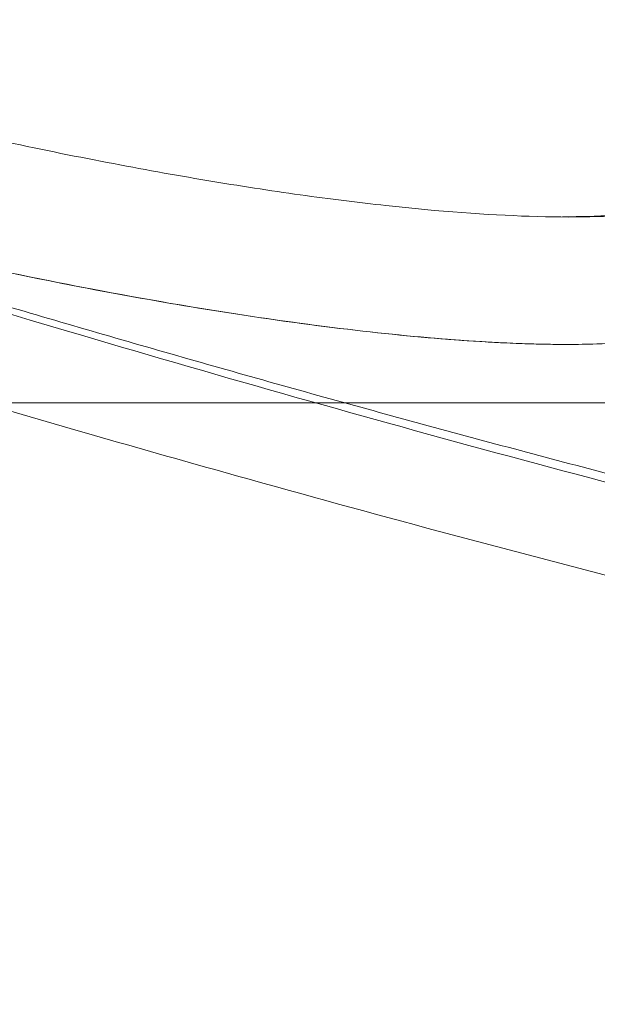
# Model space of a CAD drawing. Header units: millimetres. Extents: x -771 to 771, y -301 to 2485.
# Tile 17 of 256: x -461 to -401, y -62 to 40. Entities that reach past the tile are written whole.
import ezdxf

# ---------------------------------------------------------------- set-up
doc = ezdxf.new("R2010")
doc.units = ezdxf.units.MM
doc.layers.add('ORTHO$2', color=7, linetype='Continuous', true_color=0xffffff)
doc.layers.add('ORTHO$3', color=7, linetype='Continuous', true_color=0xffffff)

msp = doc.modelspace()

# ---------------------------------------------------------------- linework, layer by layer
at = {"layer": 'ORTHO$2', "color": 155, "linetype": 'Continuous', "lineweight": 18}
for points, knots in [([(-386.72, 23.31), (-386.77, 23.15), (-386.86, 22.83), (-387.17, 22.38), (-387.58, 21.97), (-388.11, 21.58), (-388.75, 21.23), (-390.02, 20.68), (-392.36, 20.03), (-397.87, 19.26), (-407.27, 19.06), (-419.94, 19.98), (-431.65, 21.45), (-441.3, 22.93), (-451.68, 24.81), (-462.63, 27.03), (-474.26, 29.66), (-484.9, 32.27), (-494.56, 34.79), (-503.01, 37.09), (-508.9, 38.77), (-511.91, 39.63)], [0, 0, 0, 0, 0.021793, 0.043234, 0.064301, 0.084974, 0.105235, 0.125065, 0.188761, 0.25009, 0.377354, 0.499917, 0.562504, 0.625003, 0.6871, 0.750012, 0.810986, 0.875005, 0.914714, 0.95641, 1, 1, 1, 1]), ([(-386.91, 10.07), (-387.12, 9.21), (-388.57, 7.9), (-393.49, 6.6), (-400.24, 5.99), (-409.03, 6.02), (-419.79, 6.75), (-432.23, 8.2), (-446.22, 10.37), (-461.6, 13.32), (-478.07, 16.99), (-495.41, 21.33), (-507.35, 24.62), (-513.39, 26.36)], [0, 0, 0, 0, 0.113085, 0.203414, 0.294038, 0.384358, 0.47286, 0.56165, 0.650155, 0.737924, 0.825968, 0.913756, 1, 1, 1, 1]), ([(-513.39, 26.36), (-507.82, 24.76), (-495.72, 21.41), (-477.62, 16.87), (-459.57, 12.89), (-443.29, 9.86), (-429.03, 7.77), (-416.8, 6.49), (-406.52, 5.95), (-398.38, 6.09), (-392.32, 6.82), (-388.25, 8.13), (-387.09, 9.34), (-386.91, 10.07)], [0, 0, 0, 0, 0.079607, 0.1762, 0.273135, 0.369701, 0.459894, 0.550391, 0.640583, 0.728368, 0.816433, 0.904226, 1, 1, 1, 1]), ([(-387.72, 23.32), (-387.93, 22.33), (-388.94, 21.54), (-390.5, 20.93), (-390.51, 20.92), (-390.54, 20.91), (-390.55, 20.91), (-390.59, 20.89), (-390.62, 20.88), (-390.7, 20.85), (-390.76, 20.83), (-390.93, 20.77), (-391.04, 20.73), (-391.39, 20.62), (-391.64, 20.54), (-392.41, 20.33), (-392.96, 20.2), (-394.74, 19.85), (-396.08, 19.66), (-397.59, 19.52), (-397.64, 19.52), (-397.74, 19.51), (-397.79, 19.51), (-397.94, 19.49), (-398.04, 19.49), (-398.35, 19.46), (-398.55, 19.44), (-399.17, 19.4), (-399.6, 19.37), (-400.91, 19.31), (-401.83, 19.27), (-403.39, 19.25), (-404.02, 19.24), (-404.66, 19.24)], [0, 0, 0, 0, 0.375958, 0.375958, 0.378895, 0.378895, 0.381832, 0.381832, 0.387706, 0.387706, 0.399455, 0.399455, 0.422952, 0.422952, 0.469947, 0.469947, 0.563936, 0.563936, 0.751915, 0.751915, 0.757789, 0.757789, 0.763664, 0.763664, 0.775412, 0.775412, 0.79891, 0.79891, 0.845904, 0.845904, 0.939894, 0.939894, 1, 1, 1, 1])]:
    msp.add_open_spline(points, degree=3, knots=knots, dxfattribs=at)
at = {"layer": 'ORTHO$2', "color": 155, "linetype": 'Continuous', "lineweight": 13}
for points, knots in [([(-513.21, 25.66), (-506.52, 23.53), (-499.82, 21.43), (-486.4, 17.28), (-472.96, 13.18), (-452.76, 7.21), (-439.25, 3.36), (-425.73, -0.42), (-418.95, -2.28), (-405.39, -5.92), (-398.6, -7.71), (-378.19, -12.96), (-364.55, -16.31), (-337.17, -22.69), (-323.44, -25.73), (-302.77, -30.02), (-295.87, -31.41), (-282.05, -34.1), (-275.13, -35.4), (-254.32, -39.17), (-240.4, -41.5), (-212.46, -45.81), (-198.44, -47.77), (-184.37, -49.54)], [0, 0, 0, 0, 0.0625, 0.0625, 0.125, 0.1875, 0.25, 0.25, 0.3125, 0.3125, 0.375, 0.375, 0.5, 0.5, 0.625, 0.625, 0.6875, 0.6875, 0.75, 0.75, 0.875, 0.875, 1, 1, 1, 1]), ([(-513.21, 25.66), (-506.52, 23.53), (-499.82, 21.43), (-486.4, 17.28), (-472.96, 13.18), (-452.76, 7.21), (-439.25, 3.36), (-425.73, -0.42), (-418.95, -2.28), (-405.39, -5.92), (-398.6, -7.71), (-378.19, -12.96), (-364.55, -16.31), (-337.17, -22.69), (-323.44, -25.73), (-302.77, -30.02), (-295.87, -31.41), (-282.05, -34.1), (-275.13, -35.4), (-254.32, -39.17), (-240.4, -41.5), (-212.46, -45.81), (-198.44, -47.77), (-184.37, -49.54)], [0, 0, 0, 0, 0.0625, 0.0625, 0.125, 0.1875, 0.25, 0.25, 0.3125, 0.3125, 0.375, 0.375, 0.5, 0.5, 0.625, 0.625, 0.6875, 0.6875, 0.75, 0.75, 0.875, 0.875, 1, 1, 1, 1]), ([(-184.37, -50.74), (-214.9, -46.89), (-245.39, -42.09), (-305.84, -30.79), (-335.84, -24.28), (-395.42, -9.73), (-425, -1.7), (-473.33, 12.56), (-492.18, 18.4), (-510.94, 24.45)], [0, 0, 0, 0, 0.274322, 0.274322, 0.5488, 0.5488, 0.823278, 0.823278, 1, 1, 1, 1]), ([(-184.37, -50.74), (-214.9, -46.89), (-245.39, -42.09), (-305.84, -30.79), (-335.84, -24.28), (-395.42, -9.73), (-425, -1.7), (-473.33, 12.56), (-492.18, 18.4), (-510.94, 24.45)], [0, 0, 0, 0, 0.274322, 0.274322, 0.5488, 0.5488, 0.823278, 0.823278, 1, 1, 1, 1]), ([(-184.37, -59.59), (-189.06, -58.99), (-198.44, -57.8), (-212.5, -55.85), (-226.6, -53.77), (-240.72, -51.56), (-254.86, -49.21), (-278.23, -45.12), (-310.97, -38.8), (-352.57, -29.69), (-394.23, -19.53), (-430.63, -9.81), (-462.49, -0.71), (-489.79, 7.43), (-508.19, 13.2), (-517.53, 16.13)], [0, 0, 0, 0, 0.041259, 0.082651, 0.124178, 0.165844, 0.207652, 0.249606, 0.373464, 0.499529, 0.622753, 0.749486, 0.830342, 0.913843, 1, 1, 1, 1]), ([(-184.37, -59.59), (-189.06, -58.99), (-198.44, -57.8), (-212.5, -55.85), (-226.6, -53.77), (-240.72, -51.56), (-254.86, -49.21), (-278.23, -45.12), (-310.97, -38.8), (-352.57, -29.69), (-394.23, -19.53), (-430.63, -9.81), (-462.49, -0.71), (-489.79, 7.43), (-508.19, 13.2), (-517.53, 16.13)], [0, 0, 0, 0, 0.041259, 0.082651, 0.124178, 0.165844, 0.207652, 0.249606, 0.373464, 0.499529, 0.622753, 0.749486, 0.830342, 0.913843, 1, 1, 1, 1]), ([(-525.47, -53.45), (-515.25, -58.32), (-494.72, -67.76), (-463.62, -81.03), (-432.2, -93.42), (-400.47, -104.93), (-368.43, -115.56), (-336.08, -125.31), (-314.31, -131.22), (-292.42, -136.84), (-281.43, -139.5), (-259.34, -144.51), (-248.24, -146.87), (-234.3, -149.63), (-231.5, -150.18), (-228.01, -150.84), (-227.31, -150.98), (-225.91, -151.24), (-223.81, -151.63), (-216.12, -153.06), (-209.12, -154.29), (-192.31, -157.14), (-169.86, -160.61), (-136.08, -164.88), (-102.21, -168.2), (-68.25, -170.58), (-34.18, -172.01), (-11.4, -172.33), (0, -172.33)], [0, 0, 0, 0, 0.0625, 0.125, 0.1875, 0.25, 0.3125, 0.375, 0.4375, 0.4375, 0.5, 0.5, 0.5625, 0.5625, 0.578125, 0.578125, 0.582031, 0.582031, 0.585937, 0.59375, 0.625, 0.625, 0.6875, 0.75, 0.8125, 0.875, 0.9375, 1, 1, 1, 1]), ([(-525.47, -53.45), (-515.25, -58.32), (-494.72, -67.76), (-463.62, -81.03), (-432.2, -93.42), (-400.47, -104.93), (-368.43, -115.56), (-336.08, -125.31), (-314.31, -131.22), (-292.42, -136.84), (-281.43, -139.5), (-259.34, -144.51), (-248.24, -146.87), (-234.3, -149.63), (-231.5, -150.18), (-228.01, -150.84), (-227.31, -150.98), (-225.91, -151.24), (-223.81, -151.63), (-216.12, -153.06), (-209.12, -154.29), (-192.31, -157.14), (-169.86, -160.61), (-136.08, -164.88), (-102.21, -168.2), (-68.25, -170.58), (-34.18, -172.01), (-11.4, -172.33), (0, -172.33)], [0, 0, 0, 0, 0.0625, 0.125, 0.1875, 0.25, 0.3125, 0.375, 0.4375, 0.4375, 0.5, 0.5, 0.5625, 0.5625, 0.578125, 0.578125, 0.582031, 0.582031, 0.585937, 0.59375, 0.625, 0.625, 0.6875, 0.75, 0.8125, 0.875, 0.9375, 1, 1, 1, 1]), ([(0, -180), (-2.91, -180), (-5.83, -179.99), (-45.89, -179.7), (-82.95, -177.76), (-138.4, -172.33), (-156.86, -170.1), (-184.51, -166.12), (-193.73, -164.69), (-212.08, -161.62), (-221.22, -159.98), (-266.74, -151.31), (-302.59, -142.77), (-402.76, -114.16), (-465.78, -90.43), (-526.96, -61.44)], [0, 0, 0, 0, 0.015944, 0.015944, 0.219336, 0.219336, 0.321031, 0.321031, 0.371879, 0.371879, 0.422727, 0.422727, 0.626119, 0.626119, 1, 1, 1, 1]), ([(0, -180), (-2.91, -180), (-5.83, -179.99), (-45.89, -179.7), (-82.95, -177.76), (-138.4, -172.33), (-156.86, -170.1), (-184.51, -166.12), (-193.73, -164.69), (-212.08, -161.62), (-221.22, -159.98), (-266.74, -151.31), (-302.59, -142.77), (-402.76, -114.16), (-465.78, -90.43), (-526.96, -61.44)], [0, 0, 0, 0, 0.015944, 0.015944, 0.219336, 0.219336, 0.321031, 0.321031, 0.371879, 0.371879, 0.422727, 0.422727, 0.626119, 0.626119, 1, 1, 1, 1])]:
    msp.add_open_spline(points, degree=3, knots=knots, dxfattribs=at)
at = {"layer": 'ORTHO$3', "color": 155, "linetype": 'Continuous', "lineweight": 13}
for p, q in [((-519.65, 0, 160.03), (-376.38, 0, 107.57)), ((-374.91, 0, 113.06), (-517.98, 0, 165.44)), ((-434.37, 0, 221), (-433.89, 0, 221.54)), ((-428.37, 0, 203.53), (-427.89, 0, 204.06)), ((-426.7, 0, 208.19), (-426.22, 0, 208.73)), ((-424.84, 0, 221.49), (-425.32, 0, 220.96)), ((-410.89, 0, 215.51), (-410.41, 0, 216.05)), ((-403.67, 0, 210.31), (-404.15, 0, 209.78))]:
    msp.add_line(p, q, dxfattribs=at)
at = {"layer": 'ORTHO$3', "color": 155, "linetype": 'Continuous', "lineweight": 18}
for p, q in [((-509.07, 0, 193.49), (-434.37, 0, 221)), ((-508.59, 0, 194.03), (-433.89, 0, 221.54)), ((-428.37, 0, 203.53), (-426.7, 0, 208.19)), ((-427.89, 0, 204.06), (-426.22, 0, 208.73)), ((-425.32, 0, 220.96), (-410.89, 0, 215.51)), ((-424.84, 0, 221.49), (-410.41, 0, 216.05)), ((-418.26, 0, 205.1), (-419.93, 0, 200.44)), ((-404.15, 0, 209.78), (-364.65, 0, 141.11)), ((-403.67, 0, 210.31), (-364.17, 0, 141.64))]:
    msp.add_line(p, q, dxfattribs=at)
at = {"layer": 'ORTHO$3', "color": 155, "linetype": 'Continuous', "lineweight": 18, "extrusion": (0, -1, 0)}
for centre, major_axis, ratio, start_param, end_param in [((-450.37, 0, 99.9), (-270.96, 0, 98), 0.072704, 4.472319, 5.013502), ((-448.68, 0, 104.59), (-270.96, 0, 98), 0.072704, 4.472319, 5.013502), ((-455.68, 0, 121.89), (3, 0), 0.999964, 3.316126, 3.348785), ((-455.68, 0, 121.89), (3, 0), 0.999964, 4.138699, 4.712389), ((-429.78, 0, 208.87), (9.68, 0, -8.68), 0.989605, 1.944452, 2.658775), ((-429.3, 0, 209.41), (-9.68, 0, 8.68), 0.989605, 5.086044, 5.800367), ((-424.15, 0, 201.98), (-3.35, 0, 3), 0.989605, 0.383453, 3.525046), ((-423.67, 0, 202.52), (-3.35, 0, 3), 0.989605, 0.383453, 3.060728), ((-422.48, 0, 206.65), (-3.35, 0, 3), 0.989605, 3.525046, 6.666638), ((-422, 0, 207.18), (-3.35, 0, 3), 0.989605, 0.08078, 0.383453), ((-415.35, 0, 203.43), (9.68, 0, -8.68), 0.989605, 1.249724, 1.944452), ((-414.87, 0, 203.96), (-9.68, 0, 8.68), 0.989605, 4.391317, 5.086044)]:
    msp.add_ellipse(centre, major_axis=major_axis, ratio=ratio, start_param=start_param, end_param=end_param, dxfattribs=at)
at = {"layer": 'ORTHO$3', "color": 155, "linetype": 'Continuous', "lineweight": 13, "extrusion": (0, -1, 0)}
for centre, major_axis, ratio, start_param, end_param in [((-450.14, 0, 130.69), (9.84, 0, 1.76), 0.842357, 3.700638, 4.228406), ((-454.93, 0, 121.84), (-0.08, 0, -3), 0.957563, 5.294945, 6.312187)]:
    msp.add_ellipse(centre, major_axis=major_axis, ratio=ratio, start_param=start_param, end_param=end_param, dxfattribs=at)
at = {"layer": 'ORTHO$3', "color": 155, "linetype": 'Continuous', "lineweight": 18}
for points, knots in [([(-586.45, 0, 192.09), (-595.31, 0, 192.56), (-616.24, 0, 195.23), (-648.09, 0, 205.08), (-680.21, 0, 222.59), (-708.26, 0, 246.11), (-731.18, 0, 274.7), (-748.12, 0, 307.26), (-758.46, 0, 342.55), (-761.8, 0, 379.22), (-758.03, 0, 415.89), (-747.29, 0, 451.16), (-729.97, 0, 483.71), (-706.71, 0, 512.27), (-678.39, 0, 535.75), (-646.07, 0, 553.23), (-611, 0, 564.01), (-574.54, 0, 567.63), (-538.11, 0, 563.97), (-503.17, 0, 553.16), (-471.05, 0, 535.65), (-443, 0, 512.13), (-420.08, 0, 483.55), (-403.14, 0, 450.98), (-392.8, 0, 415.7), (-389.46, 0, 379.02), (-393.23, 0, 342.36), (-403.97, 0, 307.08), (-421.29, 0, 274.54), (-444.55, 0, 245.97), (-467.68, 0, 226.79), (-482.78, 0, 217.54), (-487.48, 0, 214.93)], [0, 0, 0, 0, 0.023982, 0.056962, 0.090343, 0.124242, 0.158691, 0.193642, 0.228972, 0.264505, 0.300039, 0.335369, 0.37032, 0.404769, 0.438668, 0.472049, 0.505029, 0.53779, 0.570551, 0.603531, 0.636913, 0.670811, 0.705261, 0.740212, 0.775542, 0.811075, 0.846608, 0.881938, 0.916889, 0.951339, 0.985237, 1, 1, 1, 1]), ([(-454.55, 0, 687.05), (-458.02, 0, 686.37), (-461.45, 0, 685.63), (-468.25, 0, 684.03), (-471.6, 0, 683.16), (-478.22, 0, 681.33), (-481.48, 0, 680.36), (-487.9, 0, 678.34), (-491.06, 0, 677.29), (-497.27, 0, 675.1), (-500.31, 0, 673.98), (-506.27, 0, 671.68), (-509.19, 0, 670.5), (-514.89, 0, 668.11), (-517.67, 0, 666.89), (-523.08, 0, 664.45), (-525.72, 0, 663.21), (-530.83, 0, 660.75), (-533.31, 0, 659.52), (-538.11, 0, 657.07), (-540.42, 0, 655.85), (-544.89, 0, 653.45), (-547.03, 0, 652.27), (-551.14, 0, 649.95), (-553.11, 0, 648.82), (-556.86, 0, 646.63), (-558.65, 0, 645.56), (-562.03, 0, 643.52), (-563.62, 0, 642.54), (-566.62, 0, 640.69), (-568.03, 0, 639.81), (-570.64, 0, 638.18), (-571.85, 0, 637.43), (-572.95, 0, 636.74)], [0, 0, 0, 0, 0.0625, 0.0625, 0.125, 0.125, 0.1875, 0.1875, 0.25, 0.25, 0.3125, 0.3125, 0.375, 0.375, 0.4375, 0.4375, 0.5, 0.5, 0.5625, 0.5625, 0.625, 0.625, 0.6875, 0.6875, 0.75, 0.75, 0.8125, 0.8125, 0.875, 0.875, 0.9375, 0.9375, 1, 1, 1, 1]), ([(-572.95, 0, 637.89), (-571.8, 0, 638.6), (-570.55, 0, 639.37), (-567.86, 0, 641), (-566.42, 0, 641.86), (-563.36, 0, 643.69), (-561.74, 0, 644.65), (-559.16, 0, 646.15), (-558.28, 0, 646.66), (-556.92, 0, 647.44), (-556.46, 0, 647.7), (-555.77, 0, 648.1), (-555.54, 0, 648.23), (-555.07, 0, 648.5), (-554.83, 0, 648.63), (-552.69, 0, 649.84), (-550.72, 0, 650.95), (-546.61, 0, 653.21), (-544.49, 0, 654.36), (-540.08, 0, 656.7), (-537.8, 0, 657.89), (-533.09, 0, 660.28), (-530.66, 0, 661.49), (-525.64, 0, 663.92), (-523.06, 0, 665.14), (-519.06, 0, 666.96), (-517.71, 0, 667.57), (-515.65, 0, 668.48), (-514.61, 0, 668.94), (-513.56, 0, 669.39), (-513.03, 0, 669.62), (-512.86, 0, 669.69), (-512.51, 0, 669.84), (-512.33, 0, 669.92), (-509.33, 0, 671.2), (-506.45, 0, 672.39), (-500.56, 0, 674.71), (-497.55, 0, 675.84), (-491.42, 0, 678.05), (-488.29, 0, 679.12), (-483.51, 0, 680.66), (-481.9, 0, 681.17), (-478.64, 0, 682.16), (-476.99, 0, 682.64), (-473.67, 0, 683.58), (-471.99, 0, 684.04), (-468.6, 0, 684.92), (-466.89, 0, 685.35), (-463.42, 0, 686.18), (-461.68, 0, 686.58), (-458.14, 0, 687.35), (-456.35, 0, 687.72), (-454.55, 0, 688.07)], [0, 0, 0, 0, 0.0625, 0.0625, 0.125, 0.125, 0.1875, 0.1875, 0.21875, 0.21875, 0.234375, 0.234375, 0.242187, 0.242187, 0.25, 0.25, 0.3125, 0.3125, 0.375, 0.375, 0.4375, 0.4375, 0.5, 0.5, 0.5625, 0.5625, 0.59375, 0.59375, 0.609375, 0.617187, 0.617187, 0.621094, 0.621094, 0.625, 0.625, 0.6875, 0.6875, 0.75, 0.75, 0.8125, 0.8125, 0.84375, 0.84375, 0.875, 0.875, 0.90625, 0.90625, 0.9375, 0.9375, 0.96875, 0.96875, 1, 1, 1, 1]), ([(-353.18, 0, 763.72), (-357.51, 0, 761.39), (-371.44, 0, 753.84), (-393.5, 0, 741.69), (-418.95, 0, 727.52), (-442.17, 0, 714.41), (-463.36, 0, 702.31), (-482.62, 0, 691.17), (-500.09, 0, 680.97), (-515.28, 0, 672), (-528.4, 0, 664.17), (-538.37, 0, 658.17), (-544.14, 0, 654.68), (-546.25, 0, 653.4)], [0, 0, 0, 0, 0.05482, 0.178323, 0.29659, 0.409637, 0.517476, 0.620116, 0.717567, 0.809837, 0.886459, 0.957928, 1, 1, 1, 1]), ([(-530.89, 0, 565.14), (-528.02, 0, 564.43), (-522.3, 0, 563.01), (-513.84, 0, 560.36), (-505.51, 0, 557.33), (-497.33, 0, 553.9), (-488.62, 0, 549.74), (-479.46, 0, 544.74), (-471.85, 0, 539.97), (-466.29, 0, 536.14), (-462.63, 0, 533.49), (-459.04, 0, 530.75), (-455.51, 0, 527.93), (-453.21, 0, 525.98), (-452.07, 0, 525)], [0, 0, 0, 0, 0.100519, 0.200615, 0.30045, 0.400189, 0.500001, 0.625189, 0.749987, 0.800166, 0.850232, 0.90021, 0.950125, 1, 1, 1, 1]), ([(-530.89, 0, 565.14), (-528.02, 0, 564.43), (-522.3, 0, 563.01), (-513.84, 0, 560.36), (-505.51, 0, 557.33), (-497.33, 0, 553.9), (-488.62, 0, 549.74), (-479.46, 0, 544.74), (-471.85, 0, 539.97), (-466.29, 0, 536.14), (-462.63, 0, 533.49), (-459.04, 0, 530.75), (-455.51, 0, 527.93), (-453.21, 0, 525.98), (-452.07, 0, 525)], [0, 0, 0, 0, 0.100519, 0.200615, 0.30045, 0.400189, 0.500001, 0.625189, 0.749987, 0.800166, 0.850232, 0.90021, 0.950125, 1, 1, 1, 1]), ([(-525.47, 0, 583.99), (-515.25, 0, 585.4), (-494.72, 0, 588.14), (-463.62, 0, 592.04), (-432.2, 0, 595.72), (-400.47, 0, 599.17), (-368.43, 0, 602.39), (-336.08, 0, 605.36), (-314.31, 0, 607.17), (-292.42, 0, 608.9), (-281.43, 0, 609.72), (-259.34, 0, 611.28), (-248.24, 0, 612.01), (-234.3, 0, 612.87), (-231.5, 0, 613.04), (-228.01, 0, 613.25), (-227.31, 0, 613.29), (-225.91, 0, 613.37), (-223.81, 0, 613.49), (-216.12, 0, 613.94), (-209.12, 0, 614.32), (-192.31, 0, 615.21), (-169.86, 0, 616.3), (-136.08, 0, 617.65), (-102.21, 0, 618.69), (-68.25, 0, 619.45), (-34.18, 0, 619.9), (-11.4, 0, 620), (0, 0, 620)], [0, 0, 0, 0, 0.0625, 0.125, 0.1875, 0.25, 0.3125, 0.375, 0.4375, 0.4375, 0.5, 0.5, 0.5625, 0.5625, 0.578125, 0.578125, 0.582031, 0.582031, 0.585937, 0.59375, 0.625, 0.625, 0.6875, 0.75, 0.8125, 0.875, 0.9375, 1, 1, 1, 1]), ([(-525.47, 0, 583.99), (-515.25, 0, 585.4), (-494.72, 0, 588.14), (-463.62, 0, 592.04), (-432.2, 0, 595.72), (-400.47, 0, 599.17), (-368.43, 0, 602.39), (-336.08, 0, 605.36), (-314.31, 0, 607.17), (-292.42, 0, 608.9), (-281.43, 0, 609.72), (-259.34, 0, 611.28), (-248.24, 0, 612.01), (-234.3, 0, 612.87), (-231.5, 0, 613.04), (-228.01, 0, 613.25), (-227.31, 0, 613.29), (-225.91, 0, 613.37), (-223.81, 0, 613.49), (-216.12, 0, 613.94), (-209.12, 0, 614.32), (-192.31, 0, 615.21), (-169.86, 0, 616.3), (-136.08, 0, 617.65), (-102.21, 0, 618.69), (-68.25, 0, 619.45), (-34.18, 0, 619.9), (-11.4, 0, 620), (0, 0, 620)], [0, 0, 0, 0, 0.0625, 0.125, 0.1875, 0.25, 0.3125, 0.375, 0.4375, 0.4375, 0.5, 0.5, 0.5625, 0.5625, 0.578125, 0.578125, 0.582031, 0.582031, 0.585937, 0.59375, 0.625, 0.625, 0.6875, 0.75, 0.8125, 0.875, 0.9375, 1, 1, 1, 1]), ([(-483.53, 0, 216.75), (-481.41, 0, 217.89), (-479.31, 0, 219.06), (-474.98, 0, 221.59), (-470.52, 0, 224.31), (-464.03, 0, 228.66), (-457.73, 0, 233.26), (-451.63, 0, 238.13), (-447.69, 0, 241.54), (-443.82, 0, 245.04), (-441.91, 0, 246.84), (-439.11, 0, 249.6), (-437.95, 0, 250.76), (-436.8, 0, 251.94), (-436.34, 0, 252.41), (-436.12, 0, 252.65), (-435.43, 0, 253.36), (-434.98, 0, 253.84), (-432.74, 0, 256.24), (-430.99, 0, 258.19), (-427.58, 0, 262.16), (-424.26, 0, 266.18), (-419.55, 0, 272.4), (-415.11, 0, 278.8), (-410.94, 0, 285.38), (-408.33, 0, 289.89), (-405.82, 0, 294.46), (-404.6, 0, 296.78), (-402.86, 0, 300.3), (-402, 0, 302.07), (-401.1, 0, 304.01), (-400.75, 0, 304.76), (-400.62, 0, 305.06), (-400.55, 0, 305.21), (-400.35, 0, 305.66), (-400.21, 0, 305.96), (-399.01, 0, 308.67), (-397.99, 0, 311.09), (-396.06, 0, 315.96), (-394.23, 0, 320.86), (-391.81, 0, 328.29), (-389.7, 0, 335.81), (-387.91, 0, 343.42), (-386.92, 0, 348.54), (-386.04, 0, 353.7), (-385.65, 0, 356.3), (-384.98, 0, 361.51), (-384.69, 0, 364.14), (-384.47, 0, 366.77)], [0, 0, 0, 0, 0.038281, 0.038281, 0.080094, 0.121908, 0.163722, 0.205536, 0.24735, 0.24735, 0.289164, 0.289164, 0.310071, 0.315298, 0.315298, 0.320524, 0.320524, 0.330978, 0.330978, 0.372792, 0.372792, 0.414606, 0.456419, 0.498233, 0.540047, 0.581861, 0.581861, 0.623675, 0.623675, 0.644582, 0.655035, 0.657649, 0.657649, 0.660262, 0.660262, 0.665489, 0.665489, 0.707303, 0.707303, 0.749117, 0.790931, 0.832744, 0.874558, 0.916372, 0.916372, 0.958186, 0.958186, 1, 1, 1, 1]), ([(-478.02, 0, 539.5), (-475.2, 0, 537.76), (-472.45, 0, 535.95), (-468.92, 0, 533.49), (-468.09, 0, 532.91), (-466.45, 0, 531.73), (-465.64, 0, 531.14), (-463.17, 0, 529.31), (-461.55, 0, 528.06), (-457.8, 0, 525.07), (-455.7, 0, 523.32), (-453.63, 0, 521.53)], [0, 0, 0, 0, 0.327439, 0.327439, 0.428319, 0.428319, 0.529198, 0.529198, 0.730956, 0.730956, 1, 1, 1, 1]), ([(-477.51, 0, 540.36), (-475.3, 0, 538.96), (-470.9, 0, 536.16), (-465.29, 0, 532.16), (-460.57, 0, 528.58), (-456.68, 0, 525.46), (-454.16, 0, 523.3), (-452.9, 0, 522.22)], [0, 0, 0, 0, 0.257288, 0.512687, 0.675282, 0.837736, 1, 1, 1, 1]), ([(-347.52, 0, 671.64), (-351.87, 0, 668.82), (-365.79, 0, 659.75), (-387.31, 0, 645.45), (-410.12, 0, 629.82), (-429.17, 0, 616.28), (-444.36, 0, 604.95), (-453.94, 0, 597.27), (-458.16, 0, 593.55), (-459.45, 0, 592.37)], [0, 0, 0, 0, 0.07316, 0.240278, 0.407395, 0.574513, 0.741631, 0.908749, 1, 1, 1, 1]), ([(-458.6, 0, 121.31), (-458.6, 0, 121.26), (-458.58, 0, 120.9), (-458.27, 0, 120.31), (-457.76, 0, 119.68), (-457.22, 0, 119.29), (-456.74, 0, 119.07), (-456.39, 0, 118.96), (-456.16, 0, 118.92), (-455.95, 0, 118.89), (-455.68, 0, 118.87), (-455.42, 0, 118.85), (-455.08, 0, 118.84), (-454.98, 0, 118.84)], [0, 0, 0, 0, 0.017158, 0.130032, 0.222743, 0.301452, 0.366656, 0.415789, 0.457602, 0.512159, 0.617907, 0.895751, 1, 1, 1, 1]), ([(-457.89, 0, 592.62), (-457.37, 0, 593.09), (-456.81, 0, 593.58), (-455.89, 0, 594.37), (-455.54, 0, 594.67), (-455.01, 0, 595.12), (-454.82, 0, 595.28), (-454.46, 0, 595.58), (-453.53, 0, 596.36), (-452.55, 0, 597.17), (-450.09, 0, 599.18), (-448.3, 0, 600.61), (-444.45, 0, 603.62), (-442.38, 0, 605.21), (-437.96, 0, 608.55), (-435.61, 0, 610.3), (-431.88, 0, 613.05), (-430.6, 0, 613.99), (-428.95, 0, 615.19), (-428.46, 0, 615.55), (-427.96, 0, 615.91), (-427.62, 0, 616.15), (-427.45, 0, 616.28), (-426.61, 0, 616.89), (-425.92, 0, 617.38), (-422.46, 0, 619.87), (-419.56, 0, 621.94), (-413.48, 0, 626.23), (-410.3, 0, 628.45), (-403.69, 0, 633.04), (-400.25, 0, 635.4), (-393.11, 0, 640.28), (-389.4, 0, 642.79), (-381.73, 0, 647.95), (-373.8, 0, 653.26), (-365.35, 0, 658.84), (-356.63, 0, 664.55), (-352.14, 0, 667.47), (-347.52, 0, 670.46)], [0, 0, 0, 0, 0.034555, 0.034555, 0.054668, 0.054668, 0.064725, 0.064725, 0.074782, 0.115009, 0.115009, 0.195462, 0.195462, 0.275916, 0.275916, 0.35637, 0.35637, 0.396597, 0.396597, 0.406654, 0.411682, 0.411682, 0.41671, 0.41671, 0.436824, 0.436824, 0.517277, 0.517277, 0.597731, 0.597731, 0.678185, 0.678185, 0.758639, 0.758639, 0.839092, 0.919546, 0.919546, 1, 1, 1, 1]), ([(-378.29, 0, 691.2), (-381.48, 0, 691.49), (-384.68, 0, 691.72), (-391.08, 0, 692.06), (-394.28, 0, 692.16), (-400.69, 0, 692.26), (-403.89, 0, 692.25), (-410.3, 0, 692.11), (-413.51, 0, 691.98), (-417.12, 0, 691.78), (-417.53, 0, 691.75), (-418.33, 0, 691.7), (-418.73, 0, 691.68), (-419.93, 0, 691.6), (-422.34, 0, 691.43), (-424.73, 0, 691.23), (-429.5, 0, 690.79), (-432.67, 0, 690.44), (-438.98, 0, 689.64), (-442.11, 0, 689.19), (-448.35, 0, 688.19), (-451.46, 0, 687.64), (-454.55, 0, 687.05)], [0, 0, 0, 0, 0.125, 0.125, 0.25, 0.25, 0.375, 0.375, 0.5, 0.5, 0.515625, 0.515625, 0.53125, 0.53125, 0.5625, 0.625, 0.625, 0.75, 0.75, 0.875, 0.875, 1, 1, 1, 1]), ([(-454.55, 0, 688.07), (-449.78, 0, 688.99), (-436, 0, 691.3), (-412.88, 0, 693.49), (-392.13, 0, 693.34), (-380.59, 0, 692.47), (-378.29, 0, 692.26)], [0, 0, 0, 0, 0.191826, 0.551194, 0.910563, 1, 1, 1, 1]), ([(-441.19, 0, 510.39), (-441.21, 0, 510.38), (-441.25, 0, 510.4), (-441.36, 0, 510.47), (-441.44, 0, 510.52), (-441.57, 0, 510.63), (-441.63, 0, 510.67), (-441.71, 0, 510.74), (-441.74, 0, 510.77), (-441.78, 0, 510.8), (-441.8, 0, 510.82), (-441.83, 0, 510.84), (-441.97, 0, 510.97), (-442.14, 0, 511.11), (-442.46, 0, 511.4), (-442.64, 0, 511.57), (-443.04, 0, 511.93), (-443.25, 0, 512.12), (-443.54, 0, 512.39), (-443.6, 0, 512.44), (-443.72, 0, 512.55), (-443.9, 0, 512.72), (-444.09, 0, 512.9), (-444.48, 0, 513.26), (-444.75, 0, 513.51), (-445.32, 0, 514.04), (-445.62, 0, 514.32), (-446.02, 0, 514.68), (-446.1, 0, 514.75), (-446.26, 0, 514.9), (-446.34, 0, 514.98), (-446.58, 0, 515.2), (-446.75, 0, 515.35), (-447.25, 0, 515.82), (-447.59, 0, 516.13), (-448.29, 0, 516.77), (-448.65, 0, 517.1), (-449.11, 0, 517.52), (-449.21, 0, 517.6), (-449.39, 0, 517.77), (-449.49, 0, 517.85), (-449.77, 0, 518.11), (-449.96, 0, 518.28), (-450.53, 0, 518.79), (-450.91, 0, 519.13), (-451.68, 0, 519.82), (-452.07, 0, 520.16), (-452.85, 0, 520.84), (-453.24, 0, 521.19), (-453.63, 0, 521.53)], [0, 0, 0, 0, 0.0625, 0.0625, 0.125, 0.125, 0.15625, 0.15625, 0.171875, 0.171875, 0.179688, 0.179688, 0.1875, 0.25, 0.25, 0.3125, 0.3125, 0.375, 0.375, 0.390625, 0.390625, 0.40625, 0.4375, 0.4375, 0.5, 0.5, 0.5625, 0.5625, 0.578125, 0.578125, 0.59375, 0.59375, 0.625, 0.625, 0.6875, 0.6875, 0.75, 0.75, 0.765625, 0.765625, 0.78125, 0.78125, 0.8125, 0.8125, 0.875, 0.875, 0.9375, 0.9375, 1, 1, 1, 1]), ([(-452.9, 0, 522.22), (-452.51, 0, 521.87), (-452.12, 0, 521.53), (-451.34, 0, 520.84), (-450.95, 0, 520.5), (-450.37, 0, 519.98), (-450.17, 0, 519.81), (-449.88, 0, 519.55), (-449.79, 0, 519.47), (-449.64, 0, 519.34), (-449.59, 0, 519.29), (-449.5, 0, 519.21), (-449.45, 0, 519.17), (-449.02, 0, 518.78), (-448.65, 0, 518.44), (-447.92, 0, 517.78), (-447.56, 0, 517.45), (-446.85, 0, 516.81), (-446.51, 0, 516.49), (-446.13, 0, 516.15), (-446.09, 0, 516.11), (-446.01, 0, 516.03), (-445.88, 0, 515.92), (-445.6, 0, 515.65), (-445.36, 0, 515.43), (-444.89, 0, 515), (-444.59, 0, 514.72), (-444.02, 0, 514.19), (-443.75, 0, 513.94), (-443.42, 0, 513.64), (-443.36, 0, 513.58), (-443.23, 0, 513.46), (-443.17, 0, 513.4), (-442.99, 0, 513.23), (-442.87, 0, 513.12), (-442.52, 0, 512.81), (-442.31, 0, 512.61), (-441.92, 0, 512.25), (-441.74, 0, 512.09), (-441.54, 0, 511.91), (-441.5, 0, 511.87), (-441.42, 0, 511.8), (-441.38, 0, 511.77), (-441.27, 0, 511.67), (-441.2, 0, 511.61), (-441.01, 0, 511.45), (-440.9, 0, 511.36), (-440.72, 0, 511.21), (-440.64, 0, 511.16), (-440.53, 0, 511.09), (-440.49, 0, 511.08), (-440.48, 0, 511.08)], [0, 0, 0, 0, 0.0625, 0.0625, 0.125, 0.125, 0.15625, 0.15625, 0.171875, 0.171875, 0.179688, 0.179688, 0.1875, 0.1875, 0.25, 0.25, 0.3125, 0.3125, 0.375, 0.375, 0.382813, 0.382813, 0.390625, 0.40625, 0.4375, 0.4375, 0.5, 0.5, 0.5625, 0.5625, 0.578125, 0.578125, 0.59375, 0.59375, 0.625, 0.625, 0.6875, 0.6875, 0.75, 0.75, 0.765625, 0.765625, 0.78125, 0.78125, 0.8125, 0.8125, 0.875, 0.875, 0.9375, 0.9375, 1, 1, 1, 1]), ([(-452.07, 0, 525), (-444.81, 0, 526.44), (-430.38, 0, 529.3), (-408.58, 0, 533.34), (-386.83, 0, 537.17), (-365.13, 0, 540.78), (-332.1, 0, 545.95), (-287.58, 0, 552.13), (-245.6, 0, 556.91), (-218.23, 0, 559.6), (-205.41, 0, 560.79), (-192.58, 0, 561.91), (-179.74, 0, 562.95), (-166.89, 0, 563.93), (-154.03, 0, 564.83), (-141.17, 0, 565.66), (-128.31, 0, 566.42), (-115.45, 0, 567.1), (-102.59, 0, 567.71), (-89.73, 0, 568.25), (-76.88, 0, 568.72), (-64.04, 0, 569.12), (-51.21, 0, 569.44), (-38.38, 0, 569.69), (-25.58, 0, 569.87), (-12.78, 0, 569.98), (-4.26, 0, 569.99), (0, 0, 570)], [0, 0, 0, 0, 0.050968, 0.101454, 0.151457, 0.200974, 0.250004, 0.375982, 0.499985, 0.528077, 0.556134, 0.584155, 0.612141, 0.64009, 0.668003, 0.695879, 0.723718, 0.75152, 0.779284, 0.807011, 0.834698, 0.862347, 0.889957, 0.917528, 0.945059, 0.97255, 1, 1, 1, 1]), ([(-452.07, 0, 525), (-444.81, 0, 526.44), (-430.38, 0, 529.3), (-408.58, 0, 533.34), (-386.83, 0, 537.17), (-365.13, 0, 540.78), (-332.1, 0, 545.95), (-287.58, 0, 552.13), (-245.6, 0, 556.91), (-218.23, 0, 559.6), (-205.41, 0, 560.79), (-192.58, 0, 561.91), (-179.74, 0, 562.95), (-166.89, 0, 563.93), (-154.03, 0, 564.83), (-141.17, 0, 565.66), (-128.31, 0, 566.42), (-115.45, 0, 567.1), (-102.59, 0, 567.71), (-89.73, 0, 568.25), (-76.88, 0, 568.72), (-64.04, 0, 569.12), (-51.21, 0, 569.44), (-38.38, 0, 569.69), (-25.58, 0, 569.87), (-12.78, 0, 569.98), (-4.26, 0, 569.99), (0, 0, 570)], [0, 0, 0, 0, 0.050968, 0.101454, 0.151457, 0.200974, 0.250004, 0.375982, 0.499985, 0.528077, 0.556134, 0.584155, 0.612141, 0.64009, 0.668003, 0.695879, 0.723718, 0.75152, 0.779284, 0.807011, 0.834698, 0.862347, 0.889957, 0.917528, 0.945059, 0.97255, 1, 1, 1, 1]), ([(-450.5, 0, 524.22), (-432.39, 0, 527.85), (-414.28, 0, 531.26), (-387.19, 0, 536.01), (-378.17, 0, 537.54), (-364.66, 0, 539.75), (-360.16, 0, 540.47), (-353.42, 0, 541.53), (-351.17, 0, 541.88), (-347.81, 0, 542.4), (-346.68, 0, 542.57), (-345, 0, 542.83), (-344.44, 0, 542.91), (-343.6, 0, 543.04), (-343.32, 0, 543.08), (-342.9, 0, 543.15), (-342.76, 0, 543.17), (-342.48, 0, 543.21), (-342.34, 0, 543.23), (-323.52, 0, 546.08), (-304.83, 0, 548.66), (-276.82, 0, 552.19), (-267.48, 0, 553.31), (-253.5, 0, 554.89), (-248.84, 0, 555.41), (-241.85, 0, 556.16), (-239.53, 0, 556.4), (-236.04, 0, 556.77), (-234.87, 0, 556.89), (-233.13, 0, 557.07), (-232.55, 0, 557.13), (-231.67, 0, 557.22), (-231.38, 0, 557.24), (-230.8, 0, 557.3), (-230.52, 0, 557.33), (-191.96, 0, 561.23), (-153.49, 0, 564.14), (-76.59, 0, 568), (-38.17, 0, 568.96), (0, 0, 568.96)], [0, 0, 0, 0, 0.125, 0.125, 0.1875, 0.1875, 0.21875, 0.21875, 0.234375, 0.234375, 0.242188, 0.242188, 0.246094, 0.246094, 0.248047, 0.248047, 0.249023, 0.249023, 0.25, 0.25, 0.375, 0.375, 0.4375, 0.4375, 0.46875, 0.46875, 0.484375, 0.484375, 0.492188, 0.492188, 0.496094, 0.496094, 0.498047, 0.498047, 0.5, 0.5, 0.75, 0.75, 1, 1, 1, 1]), ([(-450.5, 0, 524.22), (-432.39, 0, 527.85), (-414.28, 0, 531.26), (-387.19, 0, 536.01), (-378.17, 0, 537.54), (-364.66, 0, 539.75), (-360.16, 0, 540.47), (-353.42, 0, 541.53), (-351.17, 0, 541.88), (-347.81, 0, 542.4), (-346.68, 0, 542.57), (-345, 0, 542.83), (-344.44, 0, 542.91), (-343.6, 0, 543.04), (-343.32, 0, 543.08), (-342.9, 0, 543.15), (-342.76, 0, 543.17), (-342.48, 0, 543.21), (-342.34, 0, 543.23), (-323.52, 0, 546.08), (-304.83, 0, 548.66), (-276.82, 0, 552.19), (-267.48, 0, 553.31), (-253.5, 0, 554.89), (-248.84, 0, 555.41), (-241.85, 0, 556.16), (-239.53, 0, 556.4), (-236.04, 0, 556.77), (-234.87, 0, 556.89), (-233.13, 0, 557.07), (-232.55, 0, 557.13), (-231.67, 0, 557.22), (-231.38, 0, 557.24), (-230.8, 0, 557.3), (-230.52, 0, 557.33), (-191.96, 0, 561.23), (-153.49, 0, 564.14), (-76.59, 0, 568), (-38.17, 0, 568.96), (0, 0, 568.96)], [0, 0, 0, 0, 0.125, 0.125, 0.1875, 0.1875, 0.21875, 0.21875, 0.234375, 0.234375, 0.242188, 0.242188, 0.246094, 0.246094, 0.248047, 0.248047, 0.249023, 0.249023, 0.25, 0.25, 0.375, 0.375, 0.4375, 0.4375, 0.46875, 0.46875, 0.484375, 0.484375, 0.492188, 0.492188, 0.496094, 0.496094, 0.498047, 0.498047, 0.5, 0.5, 0.75, 0.75, 1, 1, 1, 1]), ([(-430.16, 0, 498.69), (-430.48, 0, 499.09), (-430.8, 0, 499.49), (-431.45, 0, 500.27), (-431.77, 0, 500.66), (-432.26, 0, 501.23), (-432.42, 0, 501.42), (-432.66, 0, 501.71), (-432.74, 0, 501.81), (-432.86, 0, 501.95), (-432.9, 0, 502), (-432.99, 0, 502.09), (-433.03, 0, 502.14), (-433.39, 0, 502.56), (-433.71, 0, 502.93), (-434.34, 0, 503.64), (-434.65, 0, 503.99), (-435.26, 0, 504.67), (-435.56, 0, 505), (-435.9, 0, 505.36), (-435.93, 0, 505.4), (-436.01, 0, 505.48), (-436.04, 0, 505.52), (-436.15, 0, 505.64), (-436.37, 0, 505.88), (-436.59, 0, 506.1), (-437, 0, 506.54), (-437.27, 0, 506.83), (-437.79, 0, 507.36), (-438.04, 0, 507.61), (-438.39, 0, 507.97), (-438.51, 0, 508.09), (-438.74, 0, 508.32), (-438.85, 0, 508.43), (-439.16, 0, 508.74), (-439.36, 0, 508.93), (-439.73, 0, 509.28), (-439.9, 0, 509.44), (-440.13, 0, 509.65), (-440.2, 0, 509.72), (-440.3, 0, 509.81), (-440.34, 0, 509.84), (-440.39, 0, 509.88), (-440.4, 0, 509.9), (-440.43, 0, 509.93), (-440.45, 0, 509.94), (-440.59, 0, 510.06), (-440.69, 0, 510.15), (-440.87, 0, 510.28), (-440.94, 0, 510.34), (-441.04, 0, 510.4), (-441.08, 0, 510.42), (-441.1, 0, 510.41)], [0, 0, 0, 0, 0.0625, 0.0625, 0.125, 0.125, 0.15625, 0.15625, 0.171875, 0.171875, 0.179687, 0.179687, 0.1875, 0.1875, 0.25, 0.25, 0.3125, 0.3125, 0.375, 0.375, 0.382812, 0.382812, 0.390625, 0.390625, 0.40625, 0.4375, 0.4375, 0.5, 0.5, 0.5625, 0.5625, 0.59375, 0.59375, 0.625, 0.625, 0.6875, 0.6875, 0.75, 0.75, 0.78125, 0.78125, 0.796875, 0.796875, 0.804687, 0.804687, 0.8125, 0.8125, 0.875, 0.875, 0.9375, 0.9375, 1, 1, 1, 1]), ([(-440.38, 0, 511.1), (-440.36, 0, 511.11), (-440.32, 0, 511.09), (-440.22, 0, 511.03), (-440.15, 0, 510.98), (-440.01, 0, 510.87), (-439.96, 0, 510.83), (-439.89, 0, 510.77), (-439.86, 0, 510.74), (-439.82, 0, 510.71), (-439.8, 0, 510.7), (-439.77, 0, 510.67), (-439.64, 0, 510.55), (-439.48, 0, 510.41), (-439.17, 0, 510.13), (-439.01, 0, 509.97), (-438.64, 0, 509.62), (-438.44, 0, 509.43), (-438.2, 0, 509.19), (-438.17, 0, 509.17), (-438.12, 0, 509.11), (-438.09, 0, 509.09), (-438.01, 0, 509.01), (-437.84, 0, 508.84), (-437.67, 0, 508.66), (-437.31, 0, 508.31), (-437.07, 0, 508.05), (-436.55, 0, 507.52), (-436.28, 0, 507.24), (-435.86, 0, 506.79), (-435.72, 0, 506.64), (-435.43, 0, 506.33), (-435.28, 0, 506.17), (-434.84, 0, 505.69), (-434.54, 0, 505.36), (-433.93, 0, 504.68), (-433.62, 0, 504.33), (-433.14, 0, 503.8), (-432.98, 0, 503.62), (-432.74, 0, 503.34), (-432.66, 0, 503.25), (-432.54, 0, 503.11), (-432.5, 0, 503.06), (-432.42, 0, 502.97), (-432.38, 0, 502.92), (-432.02, 0, 502.5), (-431.69, 0, 502.12), (-431.05, 0, 501.35), (-430.73, 0, 500.97), (-430.08, 0, 500.19), (-429.76, 0, 499.79), (-429.44, 0, 499.39)], [0, 0, 0, 0, 0.0625, 0.0625, 0.125, 0.125, 0.15625, 0.15625, 0.171875, 0.171875, 0.179687, 0.179687, 0.1875, 0.25, 0.25, 0.3125, 0.3125, 0.375, 0.375, 0.382812, 0.382812, 0.390625, 0.390625, 0.40625, 0.4375, 0.4375, 0.5, 0.5, 0.5625, 0.5625, 0.59375, 0.59375, 0.625, 0.625, 0.6875, 0.6875, 0.75, 0.75, 0.78125, 0.78125, 0.796875, 0.796875, 0.804687, 0.804687, 0.8125, 0.8125, 0.875, 0.875, 0.9375, 0.9375, 1, 1, 1, 1]), ([(-429.44, 0, 499.39), (-427.56, 0, 496.98), (-423.78, 0, 492.15), (-417.11, 0, 482.43), (-409.71, 0, 469.96), (-402.41, 0, 454.57), (-396.48, 0, 438.43), (-393.14, 0, 425.9), (-391.35, 0, 417.15), (-390.53, 0, 412.49), (-389.81, 0, 407.73), (-389.2, 0, 402.89), (-388.72, 0, 397.96), (-388.36, 0, 392.95), (-388.23, 0, 389.58), (-388.16, 0, 387.89)], [0, 0, 0, 0, 0.075926, 0.152206, 0.292121, 0.434757, 0.57344, 0.71735, 0.755807, 0.794961, 0.834778, 0.875225, 0.916268, 0.957872, 1, 1, 1, 1]), ([(-392.56, 0, 610.79), (-394.4, 0, 610.75), (-398.28, 0, 610.29), (-404.54, 0, 608.19), (-411.06, 0, 604.45), (-415.96, 0, 600.49), (-418.31, 0, 597.99), (-418.98, 0, 597.22)], [0, 0, 0, 0, 0.18836, 0.39952, 0.63331, 0.888662, 1, 1, 1, 1]), ([(-407.2, 0, 302.6), (-407.17, 0, 302.66), (-406.92, 0, 303.22), (-406.45, 0, 304.27), (-405.79, 0, 305.73), (-405.25, 0, 306.94), (-404.93, 0, 307.67), (-404.82, 0, 307.9)], [0, 0, 0, 0, 0.038386, 0.314537, 0.590687, 0.866837, 1, 1, 1, 1])]:
    msp.add_open_spline(points, degree=3, knots=knots, dxfattribs=at)
at = {"layer": 'ORTHO$3', "color": 155, "linetype": 'Continuous', "lineweight": 13}
for points, knots in [([(-544.42, 0, 189.73), (-541.64, 0, 190.12), (-538.88, 0, 190.58), (-533.39, 0, 191.6), (-530.67, 0, 192.16), (-525.26, 0, 193.4), (-519.88, 0, 194.75), (-511.92, 0, 197.11), (-504.08, 0, 199.79), (-498.92, 0, 201.79), (-493.8, 0, 203.9), (-491.26, 0, 205.02), (-486.21, 0, 207.35), (-483.7, 0, 208.57), (-481.06, 0, 209.93), (-480.91, 0, 210.01), (-480.6, 0, 210.17), (-480.13, 0, 210.41), (-479.05, 0, 210.98), (-476.89, 0, 212.13), (-475.07, 0, 213.14), (-471.45, 0, 215.2), (-469.07, 0, 216.62), (-464.38, 0, 219.56), (-459.76, 0, 222.58), (-453.05, 0, 227.39), (-446.54, 0, 232.47), (-440.24, 0, 237.82), (-436.19, 0, 241.57), (-432.2, 0, 245.42), (-430.24, 0, 247.39), (-428.08, 0, 249.66), (-427.84, 0, 249.91), (-427.36, 0, 250.41), (-426.65, 0, 251.18), (-425, 0, 252.96), (-423.61, 0, 254.51), (-420.88, 0, 257.64), (-419.1, 0, 259.76), (-415.65, 0, 264.05), (-412.29, 0, 268.42), (-407.54, 0, 275.15), (-403.08, 0, 282.08), (-400.29, 0, 286.82), (-397.6, 0, 291.63), (-396.31, 0, 294.07), (-393.81, 0, 299.01), (-392.61, 0, 301.51), (-391.32, 0, 304.36), (-391.18, 0, 304.68), (-390.97, 0, 305.16), (-390.9, 0, 305.32), (-390.75, 0, 305.64), (-390.4, 0, 306.43), (-389.5, 0, 308.51), (-388.7, 0, 310.43), (-387.15, 0, 314.29), (-386.17, 0, 316.88), (-384.32, 0, 322.08), (-382.59, 0, 327.32), (-380.33, 0, 335.27), (-378.39, 0, 343.31), (-377.33, 0, 348.73), (-376.38, 0, 354.18), (-375.96, 0, 356.92), (-375.24, 0, 362.44), (-374.93, 0, 365.21), (-374.69, 0, 368)], [0, 0, 0, 0, 0.03125, 0.03125, 0.0625, 0.0625, 0.09375, 0.125, 0.15625, 0.1875, 0.1875, 0.21875, 0.21875, 0.25, 0.25, 0.251953, 0.251953, 0.253906, 0.257812, 0.265625, 0.28125, 0.28125, 0.3125, 0.3125, 0.34375, 0.375, 0.40625, 0.4375, 0.46875, 0.46875, 0.5, 0.5, 0.503906, 0.503906, 0.507812, 0.515625, 0.53125, 0.53125, 0.5625, 0.5625, 0.59375, 0.625, 0.65625, 0.6875, 0.6875, 0.71875, 0.71875, 0.75, 0.75, 0.753906, 0.753906, 0.755859, 0.755859, 0.757812, 0.765625, 0.78125, 0.78125, 0.8125, 0.8125, 0.84375, 0.875, 0.90625, 0.9375, 0.9375, 0.96875, 0.96875, 1, 1, 1, 1]), ([(0, 0, 612.59), (-11.47, 0, 612.59), (-34.39, 0, 612.48), (-68.66, 0, 612.02), (-102.83, 0, 611.26), (-136.9, 0, 610.19), (-170.88, 0, 608.82), (-193.46, 0, 607.7), (-210.38, 0, 606.8), (-216.01, 0, 606.48), (-223.05, 0, 606.07), (-225.16, 0, 605.95), (-227.27, 0, 605.82), (-228.68, 0, 605.74), (-229.38, 0, 605.7), (-232.9, 0, 605.48), (-235.7, 0, 605.31), (-249.73, 0, 604.43), (-260.89, 0, 603.69), (-283.12, 0, 602.1), (-294.18, 0, 601.26), (-316.19, 0, 599.5), (-338.09, 0, 597.65), (-370.63, 0, 594.61), (-402.85, 0, 591.33), (-434.76, 0, 587.81), (-466.35, 0, 584.06), (-497.63, 0, 580.08), (-518.28, 0, 577.28), (-528.55, 0, 575.84)], [0, 0, 0, 0, 0.0625, 0.125, 0.1875, 0.25, 0.3125, 0.375, 0.375, 0.40625, 0.40625, 0.414062, 0.417969, 0.417969, 0.421875, 0.421875, 0.4375, 0.4375, 0.5, 0.5, 0.5625, 0.5625, 0.625, 0.6875, 0.75, 0.8125, 0.875, 0.9375, 1, 1, 1, 1]), ([(0, 0, 612.59), (-11.47, 0, 612.59), (-34.39, 0, 612.48), (-68.66, 0, 612.02), (-102.83, 0, 611.26), (-136.9, 0, 610.19), (-170.88, 0, 608.82), (-193.46, 0, 607.7), (-210.38, 0, 606.8), (-216.01, 0, 606.48), (-223.05, 0, 606.07), (-225.16, 0, 605.95), (-227.27, 0, 605.82), (-228.68, 0, 605.74), (-229.38, 0, 605.7), (-232.9, 0, 605.48), (-235.7, 0, 605.31), (-249.73, 0, 604.43), (-260.89, 0, 603.69), (-283.12, 0, 602.1), (-294.18, 0, 601.26), (-316.19, 0, 599.5), (-338.09, 0, 597.65), (-370.63, 0, 594.61), (-402.85, 0, 591.33), (-434.76, 0, 587.81), (-466.35, 0, 584.06), (-497.63, 0, 580.08), (-518.28, 0, 577.28), (-528.55, 0, 575.84)], [0, 0, 0, 0, 0.0625, 0.125, 0.1875, 0.25, 0.3125, 0.375, 0.375, 0.40625, 0.40625, 0.414062, 0.417969, 0.417969, 0.421875, 0.421875, 0.4375, 0.4375, 0.5, 0.5, 0.5625, 0.5625, 0.625, 0.6875, 0.75, 0.8125, 0.875, 0.9375, 1, 1, 1, 1]), ([(-457.37, 0, 120.26), (-457.47, 0, 120.3), (-457.57, 0, 120.35), (-457.75, 0, 120.43), (-457.83, 0, 120.48), (-458.05, 0, 120.61), (-458.18, 0, 120.71), (-458.39, 0, 120.89), (-458.47, 0, 120.98), (-458.58, 0, 121.17), (-458.62, 0, 121.27), (-458.64, 0, 121.37)], [0, 0, 0, 0, 0.125, 0.125, 0.25, 0.25, 0.5, 0.5, 0.75, 0.75, 1, 1, 1, 1]), ([(-453.08, 0, 120.65), (-453.08, 0, 120.65), (-453.09, 0, 120.65), (-453.09, 0, 120.65), (-453.1, 0, 120.65), (-453.11, 0, 120.64), (-453.12, 0, 120.64), (-453.17, 0, 120.62), (-453.21, 0, 120.6), (-453.29, 0, 120.57), (-453.34, 0, 120.55), (-453.5, 0, 120.5), (-453.6, 0, 120.46), (-453.81, 0, 120.39), (-453.91, 0, 120.36), (-454.11, 0, 120.3), (-454.21, 0, 120.27), (-454.36, 0, 120.23), (-454.41, 0, 120.22), (-454.51, 0, 120.2), (-454.66, 0, 120.16), (-454.8, 0, 120.13), (-455.09, 0, 120.08), (-455.27, 0, 120.06), (-455.63, 0, 120.02), (-455.81, 0, 120.01), (-456.15, 0, 120.01), (-456.31, 0, 120.02), (-456.63, 0, 120.05), (-456.79, 0, 120.08), (-457.09, 0, 120.15), (-457.23, 0, 120.2), (-457.37, 0, 120.26)], [0, 0, 0, 0, 0.001953, 0.001953, 0.003906, 0.003906, 0.007812, 0.015625, 0.03125, 0.03125, 0.0625, 0.0625, 0.125, 0.125, 0.1875, 0.1875, 0.25, 0.25, 0.28125, 0.28125, 0.3125, 0.375, 0.375, 0.5, 0.5, 0.625, 0.625, 0.75, 0.75, 0.875, 0.875, 1, 1, 1, 1]), ([(-454.93, 0, 118.84), (-454.88, 0, 118.84), (-454.84, 0, 118.85), (-454.73, 0, 118.89), (-454.68, 0, 118.92), (-454.55, 0, 119), (-454.49, 0, 119.05), (-454.35, 0, 119.16), (-454.27, 0, 119.23), (-454.12, 0, 119.39), (-454.04, 0, 119.47), (-453.91, 0, 119.62), (-453.84, 0, 119.69), (-453.77, 0, 119.77), (-453.73, 0, 119.82), (-453.7, 0, 119.85), (-453.63, 0, 119.94), (-453.59, 0, 119.99), (-453.49, 0, 120.12), (-453.44, 0, 120.18), (-453.34, 0, 120.31), (-453.29, 0, 120.37), (-453.21, 0, 120.48), (-453.18, 0, 120.51), (-453.14, 0, 120.56), (-453.13, 0, 120.59), (-453.1, 0, 120.62), (-453.09, 0, 120.64), (-453.09, 0, 120.64), (-453.09, 0, 120.65), (-453.08, 0, 120.65), (-453.08, 0, 120.65), (-453.08, 0, 120.65)], [0, 0, 0, 0, 0.125, 0.125, 0.25, 0.25, 0.375, 0.375, 0.5, 0.5, 0.625, 0.625, 0.6875, 0.71875, 0.71875, 0.75, 0.75, 0.8125, 0.8125, 0.875, 0.875, 0.9375, 0.9375, 0.96875, 0.96875, 0.984375, 0.992188, 0.996094, 0.996094, 0.998047, 0.998047, 1, 1, 1, 1]), ([(-453.63, 0, 521.53), (-453.51, 0, 521.64), (-453.39, 0, 521.76), (-453.24, 0, 521.9), (-453.21, 0, 521.92), (-453.09, 0, 522.04), (-453, 0, 522.13), (-452.9, 0, 522.22)], [0, 0, 0, 0, 0.5, 0.5, 0.607285, 0.607285, 1, 1, 1, 1]), ([(-440.48, 0, 511.08), (-440.54, 0, 511.02), (-440.6, 0, 510.96), (-440.75, 0, 510.82), (-440.84, 0, 510.73), (-441.02, 0, 510.56), (-441.1, 0, 510.47), (-441.19, 0, 510.39)], [0, 0, 0, 0, 0.25, 0.25, 0.625, 0.625, 1, 1, 1, 1]), ([(-441.1, 0, 510.41), (-440.98, 0, 510.53), (-440.86, 0, 510.64), (-440.68, 0, 510.82), (-440.62, 0, 510.87), (-440.51, 0, 510.98), (-440.46, 0, 511.03), (-440.4, 0, 511.09), (-440.39, 0, 511.09), (-440.38, 0, 511.1)], [0, 0, 0, 0, 0.5, 0.5, 0.75, 0.75, 0.957872, 0.957872, 1, 1, 1, 1]), ([(-429.44, 0, 499.39), (-429.5, 0, 499.33), (-429.56, 0, 499.28), (-429.68, 0, 499.16), (-429.74, 0, 499.1), (-429.92, 0, 498.93), (-430.04, 0, 498.81), (-430.16, 0, 498.69)], [0, 0, 0, 0, 0.25, 0.25, 0.5, 0.5, 1, 1, 1, 1]), ([(-418.36, 0, 597.26), (-417.14, 0, 598.47), (-414.46, 0, 600.64), (-410.07, 0, 602.89), (-405.78, 0, 604.17), (-403.05, 0, 604.42), (-401.79, 0, 604.53)], [0, 0, 0, 0, 0.278816, 0.555602, 0.795876, 1, 1, 1, 1]), ([(-406.45, 0, 598.56), (-405.46, 0, 599.6), (-404.54, 0, 600.53), (-402.99, 0, 602.09), (-402.35, 0, 602.75), (-401.41, 0, 603.82), (-401.12, 0, 604.25), (-401.05, 0, 604.55)], [0, 0, 0, 0, 0.347099, 0.347099, 0.673549, 0.673549, 1, 1, 1, 1])]:
    msp.add_open_spline(points, degree=3, knots=knots, dxfattribs=at)
at = {"layer": 'ORTHO$3', "color": 155, "linetype": 'Continuous', "lineweight": 18}
for points, degree in [([(-459.35, 0, 125.35), (-459.11, 0, 124.02), (-458.88, 0, 122.69), (-458.64, 0, 121.37)], 3), ([(-452.05, 0, 525), (-453.26, 0, 524.76), (-454.48, 0, 524.51), (-455.69, 0, 524.27)], 3), ([(-454.93, 0, 118.84), (-450.27, 0, 118.82), (-445.61, 0, 118.79), (-440.94, 0, 118.76)], 3), ([(-450.5, 0, 524.22), (-452.07, 0, 525)], 1), ([(-450.5, 0, 524.22), (-452.07, 0, 525)], 1), ([(-441.19, 0, 510.39), (-441.16, 0, 510.39), (-441.13, 0, 510.4), (-441.1, 0, 510.41)], 3), ([(-440.48, 0, 511.08), (-440.44, 0, 511.09), (-440.41, 0, 511.1), (-440.38, 0, 511.1)], 3), ([(-433.26, 0, 255.85), (-433.13, 0, 256.11), (-433, 0, 256.38), (-432.87, 0, 256.64)], 3), ([(-406.44, 0, 304.38), (-407.22, 0, 302.74), (-408.01, 0, 301.12), (-408.83, 0, 299.51)], 3)]:
    msp.add_open_spline(points, degree=degree, dxfattribs=at)
at = {"layer": 'ORTHO$3', "color": 155, "linetype": 'Continuous', "lineweight": 13}
for points in [[(-453.08, 0, 120.65), (-453.19, 0, 121.28), (-453.3, 0, 121.9), (-453.41, 0, 122.53)], [(-446.11, 0, 120.61), (-448.43, 0, 120.63), (-450.76, 0, 120.64), (-453.08, 0, 120.65)]]:
    msp.add_open_spline(points, degree=3, dxfattribs=at)
for points, weights in [([(-401.79, 0, 604.53), (-411.51, 0, 604.11), (-418.39, 0, 597.25)], [0.988104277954, 0.856987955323, 0.85583980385]), ([(-401.05, 0, 604.55), (-401.42, 0, 604.54), (-401.79, 0, 604.53)], [1, 0.993923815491, 0.98810371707])]:
    msp.add_rational_spline(points, weights, degree=2, dxfattribs=at)

doc.saveas('drawing.dxf')
